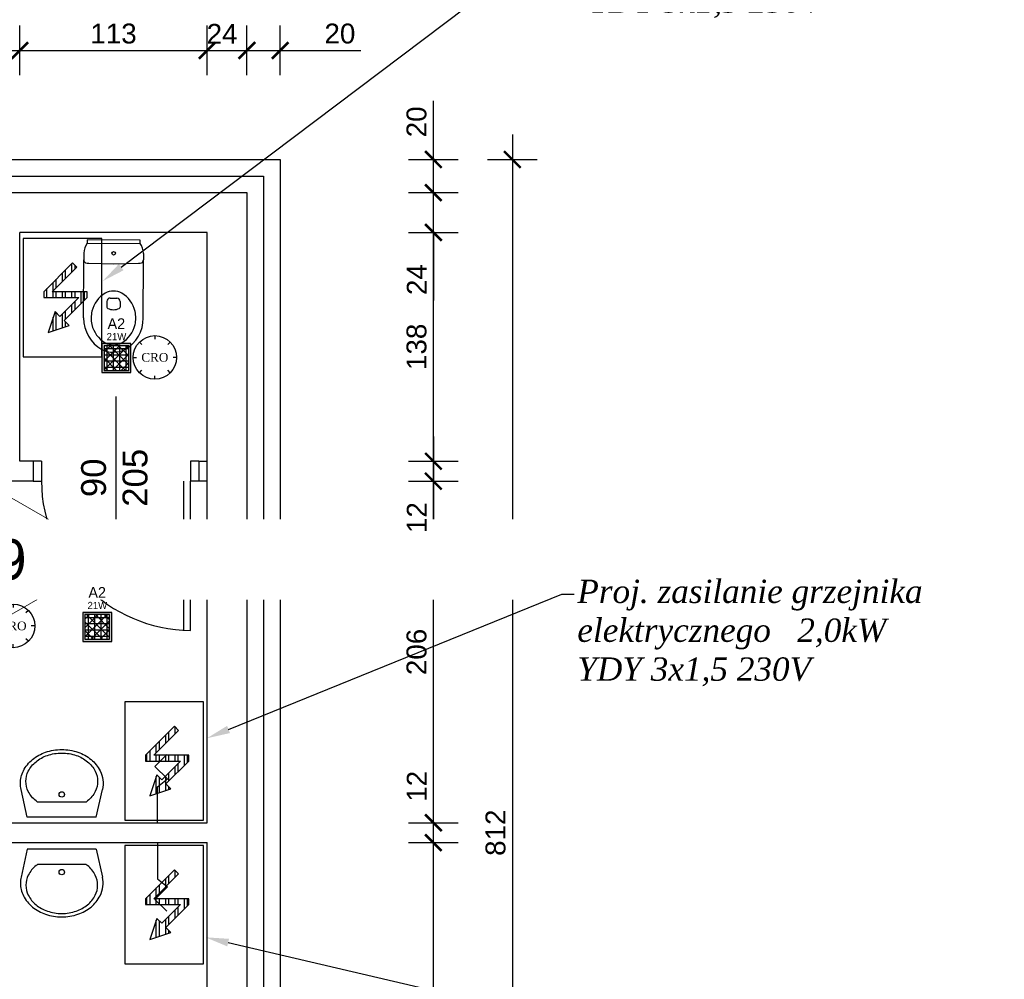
# Model space of a CAD drawing. Header units: millimetres. Extents: x 76855 to 99678, y -15103 to -11972.
# Tile 14 of 28: x 78967 to 79561, y -13571 to -12992. Entities that reach past the tile are written whole.
import ezdxf
from ezdxf.enums import TextEntityAlignment as Align

# ---------------------------------------------------------------- set-up
doc = ezdxf.new("R2010")
doc.units = ezdxf.units.MM
doc.header["$LTSCALE"] = 100
doc.header["$MEASUREMENT"] = 0
doc.linetypes.add('DASHED', pattern=[0.75, 0.5, -0.25])
for name, color, linetype in [('! wyposażenie', 4, 'Continuous'), ('#KIE_Czujka ruchu i obecności', 36, 'Continuous'), ('#KIE_PZ urządzenia', 172, 'Continuous'), ('LL_PODSTAWOWE', 1, 'Continuous'), ('Okno', 4, 'Continuous'), ('otwór', 1, 'Continuous'), ('Warstwa1', 1, 'Continuous'), ('WENTYLACJAPRZER', 1, 'DASHED'), ('WYMIARY', 1, 'Continuous'), ('wyposażenie', 4, 'Continuous')]:
    doc.layers.add(name, color=color, linetype=linetype)
doc.layers.add('!OPSY', color=142, linetype='Continuous', lineweight=18)
doc.layers.add('#KIE_Opisy techniczne', color=7, linetype='Continuous', true_color=0x3f6732)
doc.styles.add('ARIAL', font='times.ttf', dxfattribs={"width": 0.8, "oblique": 15, "height": 0.2})
doc.styles.add('styl1', font='ARIAL.TTF', dxfattribs={"height": 12})
doc.styles.add('styl2', font='TIMES.TTF', dxfattribs={"height": 150})
doc.styles.add('styl4', font='TIMES.TTF', dxfattribs={"height": 100})
doc.linetypes.add('BATTING', pattern='A,0.0001,-0.1,[134,ltypeshp.shx,S=0.1,R=0,X=-0.1,Y=0],-0.2,[134,ltypeshp.shx,S=0.1,R=180,X=0.1,Y=0],-0.1', length=0.4001)
doc.dimstyles.new('2222', dxfattribs={"dimtxt": 12, "dimasz": 10, "dimexe": 15, "dimexo": 15, "dimgap": 4, "dimtad": 1, "dimtxsty": 'styl1', "dimblk": 'ARCHTICK', "dimcen": 2.5, "dimdle": 15, "dimclrd": 1, "dimclre": 1, "dimclrt": 4, "dimadec": 0, "dimazin": 0, "dimtfac": 1, "dimtmove": 0, "dimatfit": 3, "dimldrblk": 'ARCHTICK', "dimfxl": 15, "dimfxlon": 1, "dimlwd": 25, "dimlwe": 25, "dimarcsym": 0})
pattern_1 = [(90, (0, 0), (-4.7625, 9e-16), []), (90, (1.5875, 1.5875), (-4.7625, 9e-16), [])]

# ---------------------------------------------------------------- blocks, each defined once
blk = doc.blocks.new('_ArchTick')
at = {"layer": 'Warstwa1', "color": 0, "const_width": 0.15}
blk.add_lwpolyline([(-0.5, -0.5), (0.5, 0.5)], dxfattribs=at)
blk = doc.blocks.new('*D205')
at = {"layer": 'Defpoints', "color": 0, "linetype": 'ByBlock'}
for p in [(78954.75, -13010.97), (78859.75, -13120.72), (78954.75, -13120.72)]:
    blk.add_point(p, dxfattribs=at)
at = {"layer": 'WYMIARY', "color": 1, "linetype": 'ByBlock', "lineweight": 25}
for p, q in [((78859.75, -13025.97), (78859.75, -12995.97)), ((78954.75, -13025.97), (78954.75, -12995.97)), ((78844.75, -13010.97), (78969.75, -13010.97))]:
    blk.add_line(p, q, dxfattribs=at)
at = {"layer": 'WYMIARY', "color": 1, "linetype": 'ByBlock', "lineweight": 25, "xscale": 10, "yscale": 10, "zscale": 10, "rotation": 180}
blk.add_blockref('_ArchTick', (78859.75, -13010.97), dxfattribs=at)
at = {"layer": 'WYMIARY', "color": 1, "linetype": 'ByBlock', "lineweight": 25, "xscale": 10, "yscale": 10, "zscale": 10}
blk.add_blockref('_ArchTick', (78954.75, -13010.97), dxfattribs=at)
at = {"layer": 'WYMIARY', "color": 4, "linetype": 'ByBlock', "insert": (78907.25, -13000.85), "char_height": 12, "attachment_point": 5, "style": 'styl1'}
blk.add_mtext('95', dxfattribs=at)
blk = doc.blocks.new('*D206')
at = {"layer": 'Defpoints', "color": 0, "linetype": 'ByBlock'}
for p in [(78966.75, -13010.97), (78954.75, -13120.72), (78966.75, -13120.72)]:
    blk.add_point(p, dxfattribs=at)
at = {"layer": 'WYMIARY', "color": 1, "linetype": 'ByBlock', "lineweight": 25}
for p, q in [((78954.75, -13025.97), (78954.75, -12995.97)), ((78966.75, -13025.97), (78966.75, -12995.97)), ((78939.75, -13010.97), (78981.75, -13010.97))]:
    blk.add_line(p, q, dxfattribs=at)
at = {"layer": 'WYMIARY', "color": 1, "linetype": 'ByBlock', "lineweight": 25, "xscale": 10, "yscale": 10, "zscale": 10, "rotation": 180}
blk.add_blockref('_ArchTick', (78954.75, -13010.97), dxfattribs=at)
at = {"layer": 'WYMIARY', "color": 1, "linetype": 'ByBlock', "lineweight": 25, "xscale": 10, "yscale": 10, "zscale": 10}
blk.add_blockref('_ArchTick', (78966.75, -13010.97), dxfattribs=at)
at = {"layer": 'WYMIARY', "color": 4, "linetype": 'ByBlock', "insert": (78951.75, -13000.95), "char_height": 12, "attachment_point": 5, "style": 'styl1'}
blk.add_mtext('12', dxfattribs=at)
blk = doc.blocks.new('*D207')
at = {"layer": 'Defpoints', "color": 0, "linetype": 'ByBlock'}
for p in [(79079.75, -13010.97), (78966.75, -13120.72), (79079.75, -13120.72)]:
    blk.add_point(p, dxfattribs=at)
at = {"layer": 'WYMIARY', "color": 1, "linetype": 'ByBlock', "lineweight": 25}
for p, q in [((78966.75, -13025.97), (78966.75, -12995.97)), ((79079.75, -13025.97), (79079.75, -12995.97)), ((78951.75, -13010.97), (79094.75, -13010.97))]:
    blk.add_line(p, q, dxfattribs=at)
at = {"layer": 'WYMIARY', "color": 1, "linetype": 'ByBlock', "lineweight": 25, "xscale": 10, "yscale": 10, "zscale": 10, "rotation": 180}
blk.add_blockref('_ArchTick', (78966.75, -13010.97), dxfattribs=at)
at = {"layer": 'WYMIARY', "color": 1, "linetype": 'ByBlock', "lineweight": 25, "xscale": 10, "yscale": 10, "zscale": 10}
blk.add_blockref('_ArchTick', (79079.75, -13010.97), dxfattribs=at)
at = {"layer": 'WYMIARY', "color": 4, "linetype": 'ByBlock', "insert": (79023.25, -13000.84), "char_height": 12, "attachment_point": 5, "style": 'styl1'}
blk.add_mtext('113', dxfattribs=at)
blk = doc.blocks.new('*D208')
at = {"layer": 'Defpoints', "color": 0, "linetype": 'ByBlock'}
for p in [(79103.75, -13010.97), (79079.75, -13120.72), (79103.75, -13120.72)]:
    blk.add_point(p, dxfattribs=at)
at = {"layer": 'WYMIARY', "color": 1, "linetype": 'ByBlock', "lineweight": 25}
for p, q in [((79079.75, -13025.97), (79079.75, -12995.97)), ((79103.75, -13025.97), (79103.75, -12995.97)), ((79064.75, -13010.97), (79118.75, -13010.97))]:
    blk.add_line(p, q, dxfattribs=at)
at = {"layer": 'WYMIARY', "color": 1, "linetype": 'ByBlock', "lineweight": 25, "xscale": 10, "yscale": 10, "zscale": 10, "rotation": 180}
blk.add_blockref('_ArchTick', (79079.75, -13010.97), dxfattribs=at)
at = {"layer": 'WYMIARY', "color": 1, "linetype": 'ByBlock', "lineweight": 25, "xscale": 10, "yscale": 10, "zscale": 10}
blk.add_blockref('_ArchTick', (79103.75, -13010.97), dxfattribs=at)
at = {"layer": 'WYMIARY', "color": 4, "linetype": 'ByBlock', "insert": (79088.75, -13000.95), "char_height": 12, "attachment_point": 5, "style": 'styl1'}
blk.add_mtext('24', dxfattribs=at)
blk = doc.blocks.new('*D209')
at = {"layer": 'Defpoints', "color": 0, "linetype": 'ByBlock'}
for p in [(79123.75, -13010.97), (79103.75, -13120.72), (79123.75, -13120.72)]:
    blk.add_point(p, dxfattribs=at)
at = {"layer": 'WYMIARY', "color": 1, "linetype": 'ByBlock', "lineweight": 25}
for p, q in [((79103.75, -13025.97), (79103.75, -12995.97)), ((79123.75, -13025.97), (79123.75, -12995.97)), ((79088.75, -13010.97), (79138.75, -13010.97)), ((79123.75, -13010.97), (79172.49, -13010.97))]:
    blk.add_line(p, q, dxfattribs=at)
at = {"layer": 'WYMIARY', "color": 1, "linetype": 'ByBlock', "lineweight": 25, "xscale": 10, "yscale": 10, "zscale": 10, "rotation": 180}
blk.add_blockref('_ArchTick', (79103.75, -13010.97), dxfattribs=at)
at = {"layer": 'WYMIARY', "color": 1, "linetype": 'ByBlock', "lineweight": 25, "xscale": 10, "yscale": 10, "zscale": 10}
blk.add_blockref('_ArchTick', (79123.75, -13010.97), dxfattribs=at)
at = {"layer": 'WYMIARY', "color": 4, "linetype": 'ByBlock', "insert": (79159.81, -13000.85), "char_height": 12, "attachment_point": 5, "style": 'styl1'}
blk.add_mtext('20', dxfattribs=at)
blk = doc.blocks.new('*D216')
at = {"layer": 'Defpoints', "color": 0, "linetype": 'ByBlock'}
for p in [(79123.75, -12967.88), (78767.75, -13096.72), (79123.75, -13096.72)]:
    blk.add_point(p, dxfattribs=at)
at = {"layer": 'WYMIARY', "color": 1, "linetype": 'ByBlock', "lineweight": 25}
for p, q in [((78767.75, -12982.88), (78767.75, -12952.88)), ((79123.75, -12982.88), (79123.75, -12952.88)), ((78752.75, -12967.88), (79138.75, -12967.88))]:
    blk.add_line(p, q, dxfattribs=at)
at = {"layer": 'WYMIARY', "color": 1, "linetype": 'ByBlock', "lineweight": 25, "xscale": 10, "yscale": 10, "zscale": 10, "rotation": 180}
blk.add_blockref('_ArchTick', (78767.75, -12967.88), dxfattribs=at)
at = {"layer": 'WYMIARY', "color": 1, "linetype": 'ByBlock', "lineweight": 25, "xscale": 10, "yscale": 10, "zscale": 10}
blk.add_blockref('_ArchTick', (79123.75, -12967.88), dxfattribs=at)
at = {"layer": 'WYMIARY', "color": 4, "linetype": 'ByBlock', "insert": (78945.75, -12957.75), "char_height": 12, "attachment_point": 5, "style": 'styl1'}
blk.add_mtext('356', dxfattribs=at)
blk = doc.blocks.new('*D262')
at = {"layer": 'Defpoints', "color": 0, "linetype": 'ByBlock'}
for p in [(79079.75, -13488.72), (79216.2, -13488.72), (79079.75, -13694.72)]:
    blk.add_point(p, dxfattribs=at)
at = {"layer": 'WYMIARY', "color": 1, "linetype": 'ByBlock', "lineweight": 25}
for p, q in [((79216.2, -13709.72), (79216.2, -13473.72)), ((79201.2, -13488.72), (79231.2, -13488.72)), ((79201.2, -13694.72), (79231.2, -13694.72))]:
    blk.add_line(p, q, dxfattribs=at)
at = {"layer": 'WYMIARY', "color": 1, "linetype": 'ByBlock', "lineweight": 25, "xscale": 10, "yscale": 10, "zscale": 10}
for p, rotation in [((79216.2, -13488.72), 90), ((79216.2, -13694.72), 270)]:
    blk.add_blockref('_ArchTick', p, dxfattribs=dict(at, rotation=rotation))
at = {"layer": 'WYMIARY', "color": 4, "linetype": 'ByBlock', "insert": (79206.07, -13591.72), "char_height": 12, "attachment_point": 5, "rotation": 90, "style": 'styl1'}
blk.add_mtext('206', dxfattribs=at)
blk = doc.blocks.new('*D263')
at = {"layer": 'Defpoints', "color": 0, "linetype": 'ByBlock'}
for p in [(79079.75, -13476.72), (79216.2, -13476.72), (79079.75, -13488.72)]:
    blk.add_point(p, dxfattribs=at)
at = {"layer": 'WYMIARY', "color": 1, "linetype": 'ByBlock', "lineweight": 25}
for p, q in [((79216.2, -13476.72), (79216.2, -13442.78)), ((79201.2, -13476.72), (79231.2, -13476.72)), ((79216.2, -13503.72), (79216.2, -13476.72)), ((79201.2, -13488.72), (79231.2, -13488.72))]:
    blk.add_line(p, q, dxfattribs=at)
at = {"layer": 'WYMIARY', "color": 1, "linetype": 'ByBlock', "lineweight": 25, "xscale": 10, "yscale": 10, "zscale": 10}
for p, rotation in [((79216.2, -13476.72), 90), ((79216.2, -13488.72), 270)]:
    blk.add_blockref('_ArchTick', p, dxfattribs=dict(at, rotation=rotation))
at = {"layer": 'WYMIARY', "color": 4, "linetype": 'ByBlock', "insert": (79206.18, -13454.75), "char_height": 12, "attachment_point": 5, "rotation": 90, "style": 'styl1'}
blk.add_mtext('12', dxfattribs=at)
blk = doc.blocks.new('*D264')
at = {"layer": 'Defpoints', "color": 0, "linetype": 'ByBlock'}
for p in [(79079.75, -13096.72), (79216.2, -13096.72), (79079.75, -13120.72)]:
    blk.add_point(p, dxfattribs=at)
at = {"layer": 'WYMIARY', "color": 1, "linetype": 'ByBlock', "lineweight": 25}
for p, q in [((79216.2, -13135.72), (79216.2, -13081.72)), ((79201.2, -13096.72), (79231.2, -13096.72)), ((79201.2, -13120.72), (79231.2, -13120.72)), ((79216.2, -13120.72), (79216.2, -13161.84))]:
    blk.add_line(p, q, dxfattribs=at)
at = {"layer": 'WYMIARY', "color": 1, "linetype": 'ByBlock', "lineweight": 25, "xscale": 10, "yscale": 10, "zscale": 10}
for p, rotation in [((79216.2, -13096.72), 90), ((79216.2, -13120.72), 270)]:
    blk.add_blockref('_ArchTick', p, dxfattribs=dict(at, rotation=rotation))
at = {"layer": 'WYMIARY', "color": 4, "linetype": 'ByBlock', "insert": (79206.18, -13149.17), "char_height": 12, "attachment_point": 5, "rotation": 90, "style": 'styl1'}
blk.add_mtext('24', dxfattribs=at)
blk = doc.blocks.new('*D265')
at = {"layer": 'Defpoints', "color": 0, "linetype": 'ByBlock'}
for p in [(79103.75, -13076.72), (79216.2, -13076.72), (79103.75, -13096.72)]:
    blk.add_point(p, dxfattribs=at)
at = {"layer": 'WYMIARY', "color": 1, "linetype": 'ByBlock', "lineweight": 25}
for p, q in [((79216.2, -13076.72), (79216.2, -13041.36)), ((79201.2, -13076.72), (79231.2, -13076.72)), ((79216.2, -13111.72), (79216.2, -13076.72)), ((79201.2, -13096.72), (79231.2, -13096.72))]:
    blk.add_line(p, q, dxfattribs=at)
at = {"layer": 'WYMIARY', "color": 1, "linetype": 'ByBlock', "lineweight": 25, "xscale": 10, "yscale": 10, "zscale": 10}
for p, rotation in [((79216.2, -13076.72), 90), ((79216.2, -13096.72), 270)]:
    blk.add_blockref('_ArchTick', p, dxfattribs=dict(at, rotation=rotation))
at = {"layer": 'WYMIARY', "color": 4, "linetype": 'ByBlock', "insert": (79206.07, -13054.04), "char_height": 12, "attachment_point": 5, "rotation": 90, "style": 'styl1'}
blk.add_mtext('20', dxfattribs=at)
blk = doc.blocks.new('*D267')
at = {"layer": 'Defpoints', "color": 0, "linetype": 'ByBlock'}
for p in [(79123.75, -13076.72), (79123.75, -13888.72), (79263.84, -13888.72)]:
    blk.add_point(p, dxfattribs=at)
at = {"layer": 'WYMIARY', "color": 1, "linetype": 'ByBlock', "lineweight": 25}
for p, q in [((79263.84, -13061.72), (79263.84, -13903.72)), ((79248.84, -13076.72), (79278.84, -13076.72)), ((79248.84, -13888.72), (79278.84, -13888.72))]:
    blk.add_line(p, q, dxfattribs=at)
at = {"layer": 'WYMIARY', "color": 1, "linetype": 'ByBlock', "lineweight": 25, "xscale": 10, "yscale": 10, "zscale": 10}
for p, rotation in [((79263.84, -13076.72), 90), ((79263.84, -13888.72), 270)]:
    blk.add_blockref('_ArchTick', p, dxfattribs=dict(at, rotation=rotation))
at = {"layer": 'WYMIARY', "color": 4, "linetype": 'ByBlock', "insert": (79253.71, -13482.72), "char_height": 12, "attachment_point": 5, "rotation": 90, "style": 'styl1'}
blk.add_mtext('812', dxfattribs=at)
blk = doc.blocks.new('*D270')
at = {"layer": 'Defpoints', "color": 0, "linetype": 'ByBlock'}
for p in [(79079.75, -13270.72), (79216.2, -13270.72), (79079.75, -13476.72)]:
    blk.add_point(p, dxfattribs=at)
at = {"layer": 'WYMIARY', "color": 1, "linetype": 'ByBlock', "lineweight": 25}
for p, q in [((79216.2, -13491.72), (79216.2, -13255.72)), ((79201.2, -13270.72), (79231.2, -13270.72)), ((79201.2, -13476.72), (79231.2, -13476.72))]:
    blk.add_line(p, q, dxfattribs=at)
at = {"layer": 'WYMIARY', "color": 1, "linetype": 'ByBlock', "lineweight": 25, "xscale": 10, "yscale": 10, "zscale": 10}
for p, rotation in [((79216.2, -13270.72), 90), ((79216.2, -13476.72), 270)]:
    blk.add_blockref('_ArchTick', p, dxfattribs=dict(at, rotation=rotation))
at = {"layer": 'WYMIARY', "color": 4, "linetype": 'ByBlock', "insert": (79206.07, -13373.72), "char_height": 12, "attachment_point": 5, "rotation": 90, "style": 'styl1'}
blk.add_mtext('206', dxfattribs=at)
blk = doc.blocks.new('*D271')
at = {"layer": 'Defpoints', "color": 0, "linetype": 'ByBlock'}
for p in [(79079.75, -13258.72), (79079.75, -13270.72), (79216.2, -13270.72)]:
    blk.add_point(p, dxfattribs=at)
at = {"layer": 'WYMIARY', "color": 1, "linetype": 'ByBlock', "lineweight": 25}
for p, q in [((79216.2, -13243.72), (79216.2, -13270.72)), ((79201.2, -13258.72), (79231.2, -13258.72)), ((79201.2, -13270.72), (79231.2, -13270.72)), ((79216.2, -13270.72), (79216.2, -13304.66))]:
    blk.add_line(p, q, dxfattribs=at)
at = {"layer": 'WYMIARY', "color": 1, "linetype": 'ByBlock', "lineweight": 25, "xscale": 10, "yscale": 10, "zscale": 10}
for p, rotation in [((79216.2, -13258.72), 90), ((79216.2, -13270.72), 270)]:
    blk.add_blockref('_ArchTick', p, dxfattribs=dict(at, rotation=rotation))
at = {"layer": 'WYMIARY', "color": 4, "linetype": 'ByBlock', "insert": (79206.18, -13292.69), "char_height": 12, "attachment_point": 5, "rotation": 90, "style": 'styl1'}
blk.add_mtext('12', dxfattribs=at)
blk = doc.blocks.new('*D272')
at = {"layer": 'Defpoints', "color": 0, "linetype": 'ByBlock'}
for p in [(79079.75, -13120.72), (79216.2, -13120.72), (79079.75, -13258.72)]:
    blk.add_point(p, dxfattribs=at)
at = {"layer": 'WYMIARY', "color": 1, "linetype": 'ByBlock', "lineweight": 25}
for p, q in [((79216.2, -13273.72), (79216.2, -13105.72)), ((79201.2, -13120.72), (79231.2, -13120.72)), ((79201.2, -13258.72), (79231.2, -13258.72))]:
    blk.add_line(p, q, dxfattribs=at)
at = {"layer": 'WYMIARY', "color": 1, "linetype": 'ByBlock', "lineweight": 25, "xscale": 10, "yscale": 10, "zscale": 10}
for p, rotation in [((79216.2, -13120.72), 90), ((79216.2, -13258.72), 270)]:
    blk.add_blockref('_ArchTick', p, dxfattribs=dict(at, rotation=rotation))
at = {"layer": 'WYMIARY', "color": 4, "linetype": 'ByBlock', "insert": (79206.07, -13189.72), "char_height": 12, "attachment_point": 5, "rotation": 90, "style": 'styl1'}
blk.add_mtext('138', dxfattribs=at)
blk = doc.blocks.new('*U296')
at = {"layer": '#KIE_PZ urządzenia'}
h = blk.add_hatch(dxfattribs=at)
h.set_pattern_fill('ANSI32', color=256, scale=0.5, angle=45)
h.set_pattern_definition(pattern_1)
h.paths.add_polyline_path([(114.65, -3473.31), (132.4, -3473.31), (122.89, -3482.82), (120.39, -3480.32), (116.85, -3490.99), (127.52, -3487.44), (125.02, -3484.94), (136.65, -3473.31), (136.65, -3470.31), (118.89, -3470.31), (131.45, -3457.76), (129.32, -3455.64), (114.65, -3470.31)])
for points in [[(144.15, -3443.31), (104.15, -3443.31), (104.15, -3503.31), (144.15, -3503.31)], [(114.65, -3473.31), (132.4, -3473.31), (122.89, -3482.82), (120.39, -3480.32), (116.85, -3490.99), (127.52, -3487.44), (125.02, -3484.94), (136.65, -3473.31), (136.65, -3470.31), (118.89, -3470.31), (131.45, -3457.76), (129.32, -3455.64), (114.65, -3470.31)]]:
    blk.add_lwpolyline(points, close=True, dxfattribs=at)
blk = doc.blocks.new('*U302')
at = {"layer": '#KIE_PZ urządzenia'}
h = blk.add_hatch(dxfattribs=at)
h.set_pattern_fill('ANSI32', color=256, scale=0.5, angle=45)
h.set_pattern_definition(pattern_1)
h.paths.add_polyline_path([(114.65, -3473.31), (132.4, -3473.31), (122.89, -3482.82), (120.39, -3480.32), (116.85, -3490.99), (127.52, -3487.44), (125.02, -3484.94), (136.65, -3473.31), (136.65, -3470.31), (118.89, -3470.31), (131.45, -3457.76), (129.32, -3455.64), (114.65, -3470.31)])
for points in [[(144.15, -3443.31), (104.15, -3443.31), (104.15, -3503.31), (144.15, -3503.31)], [(114.65, -3473.31), (132.4, -3473.31), (122.89, -3482.82), (120.39, -3480.32), (116.85, -3490.99), (127.52, -3487.44), (125.02, -3484.94), (136.65, -3473.31), (136.65, -3470.31), (118.89, -3470.31), (131.45, -3457.76), (129.32, -3455.64), (114.65, -3470.31)]]:
    blk.add_lwpolyline(points, close=True, dxfattribs=at)
blk = doc.blocks.new('SQ160_2')
h = blk.add_hatch(color=256)
h.dxf.hatch_style = 1
h.paths.add_polyline_path([(-8.1, -8.1), (-8.1, 8.1), (8.1, 8.1), (8.1, -8.1)])
h.paths.add_polyline_path([(-6.9, -6.9), (-6.9, 6.9), (6.9, 6.9), (6.9, -6.9)], flags=16)
h = blk.add_hatch()
h.set_pattern_fill('NET', color=256, scale=28)
h.paths.add_polyline_path([(-6.9, -6.9), (-6.9, 6.9), (6.9, 6.9), (6.9, -6.9)])
h = blk.add_hatch()
h.set_pattern_fill('NET', color=256, scale=28, angle=45)
h.paths.add_polyline_path([(-6.9, -6.9), (-6.9, 6.9), (6.9, 6.9), (6.9, -6.9)])
for points in [[(-8.1, -8.1), (8.1, -8.1), (8.1, 8.1), (-8.1, 8.1)], [(-6.9, -6.9), (6.9, -6.9), (6.9, 6.9), (-6.9, 6.9)]]:
    blk.add_lwpolyline(points, close=True)
for tag, height, p in [('SYMBOL', 6, (-0.03, 14.47)), ('MOC', 4, (0.04, 8.79))]:
    blk.add_attdef(tag, text='', height=height).set_placement(p, align=Align.BOTTOM_CENTER)
blk = doc.blocks.new('Czyjka ruchu korytarz')
at = {"layer": '#KIE_Czujka ruchu i obecności'}
for points in [[(1472.15, -1105.31), (1472.15, -1107.31)], [(1463.31, -1108.97), (1464.72, -1110.38)], [(1480.99, -1108.97), (1479.57, -1110.38)], [(1459.65, -1117.81), (1461.65, -1117.81)], [(1484.65, -1117.81), (1482.65, -1117.81)], [(1463.31, -1126.65), (1464.72, -1125.23)], [(1480.99, -1126.65), (1479.57, -1125.23)], [(1472.15, -1130.31), (1472.15, -1128.31)]]:
    blk.add_lwpolyline(points, dxfattribs=at)
blk.add_circle((1472.15, -1117.81), 12.5, dxfattribs=at)
at = {"layer": '#KIE_Czujka ruchu i obecności', "style": 'ARIAL', "flags": 12}
for tag, height, p in [('A1', 15, (1501.42, -1117.81)), ('CR', 5, (1472.15, -1117.81))]:
    blk.add_attdef(tag, text='', height=height, dxfattribs=at).set_placement(p, align=Align.MIDDLE)

msp = doc.modelspace()

# ---------------------------------------------------------------- linework, layer by layer
at = {"layer": '! wyposażenie'}
for p, q in [((79049.848, -13476.718), (79049.848, -13455.122)), ((79049.848, -13488.941), (79049.848, -13510.537))]:
    msp.add_line(p, q, dxfattribs=at)
for points in [[(79049.848, -13455.122), (79055.81, -13450.285), (79048.229, -13442.709), (79055.337, -13435.606)], [(79049.848, -13510.537), (79055.81, -13515.374), (79048.229, -13522.95), (79055.337, -13530.053)]]:
    msp.add_lwpolyline(points, dxfattribs=at)
at = {"layer": '!OPSY'}
msp.add_lwpolyline([(78961.952, -13350.948), (78992.211, -13333.478), (78992.211, -13298.538), (78961.952, -13281.069), (78931.694, -13298.538), (78931.694, -13333.478)], close=True, dxfattribs=at)
at = {"layer": '#KIE_Opisy techniczne', "lineweight": -2}
msp.add_lwpolyline([(79092.403, -13548.996), (79297.997, -13596.98), (79297.997, -13596.98)], dxfattribs=at)
at = {"layer": '#KIE_Opisy techniczne'}
for points in [[(79029.294, -13143.528), (79016.656, -13150.127), (79026.47, -13139.786)], [(79093.51, -13422.636), (79079.6, -13425.758), (79091.746, -13418.293)], [(79091.87, -13551.278), (79078.709, -13545.799), (79092.936, -13546.713)]]:
    msp.add_solid(points, dxfattribs=at)
at = {"layer": 'otwór', "color": 1}
for p, q in [((79024.753, -13309.718), (79024.753, -13219.718)), ((79065.753, -13360.588), (79065.753, -13270.718)), ((79069.753, -13360.718), (79069.753, -13270.718))]:
    msp.add_line(p, q, dxfattribs=at)
msp.add_arc((79070.694, -13269.777), 90.946, 180.592951, 269.407049, dxfattribs=at)
at = {"layer": 'Warstwa1', "color": 2}
for p, q in [((78767.753, -13096.718), (79103.753, -13096.718)), ((79103.753, -13096.718), (79103.753, -13868.718)), ((78966.753, -13258.718), (78966.753, -13120.718)), ((78966.753, -13258.718), (78966.753, -13120.718)), ((79079.753, -13120.718), (78966.753, -13120.718)), ((79079.753, -13476.718), (79079.753, -13120.718)), ((78974.753, -13258.718), (78966.753, -13258.718)), ((78974.753, -13258.718), (78974.753, -13270.718)), ((79074.753, -13258.718), (79079.753, -13258.718)), ((79074.753, -13258.718), (79074.753, -13270.718)), ((78974.753, -13270.718), (78954.753, -13270.718)), ((79079.753, -13270.718), (79074.753, -13270.718)), ((78859.753, -13476.718), (79079.753, -13476.718)), ((78859.753, -13488.718), (79079.753, -13488.718)), ((79079.753, -13694.718), (79079.753, -13488.718))]:
    msp.add_line(p, q, dxfattribs=at)
at = {"layer": 'WENTYLACJAPRZER', "linetype": 'ByBlock'}
for p, q in [((78979.753, -13258.718), (78974.753, -13258.718)), ((78979.753, -13258.718), (78979.753, -13270.718)), ((79074.753, -13258.718), (79069.753, -13258.718)), ((79069.753, -13258.718), (79069.753, -13270.718)), ((78974.753, -13270.718), (78979.753, -13270.718)), ((79074.753, -13270.718), (79069.753, -13270.718))]:
    msp.add_line(p, q, dxfattribs=at)
at = {"layer": 'wyposażenie'}
for p, q in [((79007.334, -13125.262), (79007.329, -13127.262)), ((79039.334, -13125.336), (79007.334, -13125.262)), ((79039.329, -13127.336), (79039.334, -13125.336)), ((79007.329, -13127.262), (79039.329, -13127.336)), ((79005.225, -13172.257), (79005.306, -13137.251)), ((79005.315, -13133.257), (79005.306, -13137.251)), ((79041.225, -13172.341), (79041.306, -13137.332)), ((79041.315, -13133.341), (79041.306, -13137.332)), ((79008.302, -13139.264), (79023.301, -13139.61)), ((79023.301, -13139.61), (79038.301, -13139.334)), ((79018.241, -13157.323), (79018.226, -13157.291)), ((79021.253, -13160.294), (79025.253, -13160.304)), ((79019.248, -13162.29), (79019.24, -13165.739)), ((79027.248, -13162.308), (79027.24, -13165.758)), ((78971.24, -13473.367), (78967.487, -13456.656)), ((79012.84, -13473.367), (79016.593, -13456.656)), ((79006.756, -13464.215), (78977.324, -13464.215)), ((79012.84, -13473.367), (78971.24, -13473.367)), ((78971.24, -13492.748), (78967.487, -13509.459)), ((79012.84, -13492.748), (78971.24, -13492.748)), ((79012.84, -13492.748), (79016.593, -13509.459)), ((79006.756, -13501.9), (78977.324, -13501.9))]:
    msp.add_line(p, q, dxfattribs=at)
msp.add_lwpolyline([(78761.753, -13076.718), (79123.753, -13076.718), (79123.753, -13888.718), (78761.753, -13888.718)], dxfattribs=at)
at = {"layer": 'wyposażenie', "linetype": 'BATTING', "ltscale": 0.2}
msp.add_lwpolyline([(78761.753, -13086.718), (79113.753, -13086.718), (79113.753, -13878.718), (78761.753, -13878.718)], dxfattribs=at)
at = {"layer": 'wyposażenie'}
for points in [[(78967.487, -13456.656, -0.0552809), (78967.08, -13452.983, -0.1178894), (78968.893, -13445.4, -0.1045241), (78974.391, -13438.569, -0.0898986), (78982.274, -13434.206, -0.081729), (78992.04, -13432.599, -0.081729), (79001.806, -13434.206, -0.0898986), (79009.689, -13438.569, -0.1045241), (79015.187, -13445.4, -0.1743063), (79016.593, -13456.656, -0.1178894)], [(78977.324, -13464.215, -0.0119607), (78976.496, -13463.571, -0.1045241), (78971.861, -13457.813, -0.1178894), (78970.408, -13451.735, -0.1178894), (78971.861, -13445.657, -0.1045241), (78976.496, -13439.899, -0.0898986), (78983.34, -13436.111, -0.081729), (78992.04, -13434.679, -0.081729), (79000.74, -13436.111, -0.0898986), (79007.584, -13439.899, -0.1045241), (79012.219, -13445.657, -0.1178894), (79013.672, -13451.735, -0.1178894)], [(79013.672, -13451.735, -0.1178894), (79012.219, -13457.813, -0.1045241), (79007.584, -13463.571, -0.0119607), (79006.756, -13464.215, -0.081729)], [(78977.324, -13501.9, 0.0119607), (78976.496, -13502.544, 0.1045241), (78971.861, -13508.302, 0.1178894), (78970.408, -13514.38, 0.1178894), (78971.861, -13520.458, 0.1045241), (78976.496, -13526.216, 0.0898986), (78983.34, -13530.005, 0.081729), (78992.04, -13531.436, 0.081729), (79000.74, -13530.005, 0.0898986), (79007.584, -13526.216, 0.1045241), (79012.219, -13520.458, 0.1178894), (79013.672, -13514.38, 0.1178894)], [(79013.672, -13514.38, 0.1178894), (79012.219, -13508.302, 0.1045241), (79007.584, -13502.544, 0.0119607), (79006.756, -13501.9, 0.081729)], [(78967.487, -13509.459, 0.0552809), (78967.08, -13513.132, 0.1178894), (78968.893, -13520.715, 0.1045241), (78974.391, -13527.546, 0.0898986), (78982.274, -13531.909, 0.081729), (78992.04, -13533.516, 0.081729), (79001.806, -13531.909, 0.0898986), (79009.689, -13527.546, 0.1045241), (79015.187, -13520.715, 0.1743063), (79016.593, -13509.459, 0.1178894)]]:
    msp.add_lwpolyline(points, format="xyb", dxfattribs=at)
for centre, radius in [((79023.315, -13133.291), 1.04), ((78992.04, -13459.639), 1.664), ((78992.04, -13506.476), 1.664)]:
    msp.add_circle(centre, radius, dxfattribs=at)
for centre, radius, start, end in [((79015.315, -13133.281), 10, 142.240614, 179.867225), ((79031.315, -13133.318), 10, 359.86722, 36.972543), ((79007.105, -13137.294), 1.8, 178.633009, 247.096217), ((79039.506, -13137.369), 1.801, 292.664916, 1.168083), ((79008.315, -13133.264), 6, 251.432267, 269.86722), ((79038.315, -13133.334), 6, 269.86722, 288.302174), ((79027.225, -13172.308), 17.472, 120.943032, 166.632463), ((79023.244, -13167.719), 11.573, 64.404502, 115.695835), ((79021.248, -13162.294), 2, 89.867222, 179.867225), ((79025.248, -13162.304), 2, 359.86722, 89.867222), ((79019.225, -13172.29), 17.509, 13.073639, 58.997834), ((79020.141, -13165.679), 0.903, 183.827136, 248.125253), ((79023.255, -13159.299), 8, 244.449327, 269.86722), ((79023.255, -13159.299), 7.998, 269.86722, 295.258148), ((79026.402, -13165.737), 0.839, 288.512353, 358.604), ((79027.225, -13172.308), 22, 179.867225, 240.100737), ((79027.968, -13172.394), 18.215, 166.910656, 192.282323), ((79019.225, -13172.29), 22, 299.879181, 359.86722), ((79018.473, -13172.204), 18.223, 346.916808, 12.276101), ((79027.225, -13172.308), 17.509, 193.073655, 238.997853), ((79019.225, -13172.29), 17.472, 300.943051, 346.632454), ((79023.206, -13176.879), 11.573, 244.404521, 295.695854), ((79023.128, -13176.842), 16.08, 244.708874, 295.720852)]:
    msp.add_arc(centre, radius, start, end, dxfattribs=at)

# ---------------------------------------------------------------- block references
at = {"layer": '#KIE_Czujka ruchu i obecności'}
ref = msp.add_blockref('Czyjka ruchu korytarz', (77502.427, -12022.377), dxfattribs=dict(at, xscale=1.05, yscale=1.05, zscale=1.05))
ref.add_attrib('CR', 'CRO', dxfattribs={"height": 5.25, "style": 'ARIAL', "flags": 12}).set_placement((79048.181, -13196.075), align=Align.MIDDLE)
at = {"layer": '#KIE_PZ urządzenia', "xscale": 1.187963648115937, "yscale": 1.187963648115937, "zscale": 1.187963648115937}
for name, p in [('*U302', (78844.975, -9033.875)), ('*U296', (78906.382, -9313.313)), ('*U296', (78906.382, -9399.91))]:
    msp.add_blockref(name, p, dxfattribs=at)
at = {"layer": 'LL_PODSTAWOWE', "xscale": 1.077712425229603, "yscale": 1.077712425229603, "zscale": 1.077712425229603}
for p in [(79024.995, -13196.487), (79013.436, -13358.596)]:
    msp.add_blockref('SQ160_2', p, dxfattribs=at).add_auto_attribs({'SYMBOL': 'A2', 'MOC': '21W'})

# ---------------------------------------------------------------- texts
at = {"layer": '#KIE_Opisy techniczne', "char_height": 14.0625, "attachment_point": 1, "bg_fill": 2}
for s, insert in [('\\pxql;{\\fCentury|b0|i1|c238|p18;Proj. zasilanie wentylatora \\Psufitowego WSU1, 15W\\PYDY 3x1,5 230V}', (79310.097, -12927.15)), ('\\pxql;{\\fCentury|b0|i1|c238|p18;Proj. zasilanie grzejnika\\Pelektrycznego   2,0kW\\PYDY 3x1,5 230V}', (79303.025, -13330.129))]:
    msp.add_mtext(s, dxfattribs=dict(at, insert=insert))
at = {"layer": 'Okno', "insert": (79003.701, -13286.176), "char_height": 15, "width": 68.4853, "attachment_point": 1, "rotation": 90, "style": 'styl2'}
msp.add_mtext('{\\fArial|b0|i0|c238|p34; 90\\P205}', dxfattribs=at)

# ---------------------------------------------------------------- dimensions: what is measured, and where the dimension line sits
at = {"layer": 'WYMIARY', "linetype": 'ByBlock'}
dim = msp.add_linear_dim(base=(79123.753, -12967.878), p1=(78767.753, -13096.718), p2=(79123.753, -13096.718), dimstyle='2222', dxfattribs=at)
dim.commit()
dim.dimension.update_dxf_attribs({"geometry": '*D216', "text_midpoint": (78945.753, -12957.747)})
for base, p1, p2, picture, middle in [((78954.753, -13010.973), (78859.753, -13120.718), (78954.753, -13120.718), '*D205', (78907.253, -13000.846)), ((79079.753, -13010.973), (78966.753, -13120.718), (79079.753, -13120.718), '*D207', (79023.253, -13000.842))]:
    dim = msp.add_linear_dim(base=base, p1=p1, p2=p2, dimstyle='2222', override={"dimtmove": 1}, dxfattribs=at)
    dim.commit()
    dim.dimension.update_dxf_attribs({"geometry": picture, "text_midpoint": middle})
for base, p1, p2, picture, middle in [((78966.753, -13010.973), (78954.753, -13120.718), (78966.753, -13120.718), '*D206', (78951.753, -13010.973)), ((79103.753, -13010.973), (79079.753, -13120.718), (79103.753, -13120.718), '*D208', (79088.753, -13010.973)), ((79123.753, -13010.973), (79103.753, -13120.718), (79123.753, -13120.718), '*D209', (79159.809, -13010.973))]:
    dim = msp.add_linear_dim(base=base, p1=p1, p2=p2, dimstyle='2222', override={"dimtmove": 1}, dxfattribs=at)
    dim.commit()
    dim.dimension.update_dxf_attribs({"geometry": picture, "text_midpoint": middle, "dimtype": 160})
for base, p1, p2, picture, middle in [((79216.2, -13076.718), (79103.753, -13096.718), (79103.753, -13076.718), '*D265', (79206.073, -13054.041)), ((79263.838, -13888.718), (79123.753, -13076.718), (79123.753, -13888.718), '*D267', (79253.711, -13482.718)), ((79216.2, -13120.718), (79079.753, -13258.718), (79079.753, -13120.718), '*D272', (79206.069, -13189.718)), ((79216.2, -13270.718), (79079.753, -13258.718), (79079.753, -13270.718), '*D271', (79206.175, -13292.687)), ((79216.2, -13270.718), (79079.753, -13476.718), (79079.753, -13270.718), '*D270', (79206.073, -13373.718)), ((79216.2, -13476.718), (79079.753, -13488.718), (79079.753, -13476.718), '*D263', (79206.175, -13454.749)), ((79216.2, -13488.718), (79079.753, -13694.718), (79079.753, -13488.718), '*D262', (79206.073, -13591.718))]:
    dim = msp.add_linear_dim(base=base, p1=p1, p2=p2, angle=90, dimstyle='2222', dxfattribs=at)
    dim.commit()
    dim.dimension.update_dxf_attribs({"geometry": picture, "text_midpoint": middle})
dim = msp.add_linear_dim(base=(79216.2, -13096.718), p1=(79079.753, -13120.718), p2=(79079.753, -13096.718), angle=90, dimstyle='2222', dxfattribs=at)
dim.commit()
dim.dimension.update_dxf_attribs({"geometry": '*D264', "text_midpoint": (79216.2, -13149.172), "dimtype": 160})

# ---------------------------------------------------------------- next in the draw order: linework, layer by layer
at = {"layer": '#KIE_Opisy techniczne', "lineweight": -2}
msp.add_line((79293.65, -13338.781), (79301.15, -13338.781), dxfattribs=at)
for points in [[(79027.882, -13141.657), (79300.722, -12935.802), (79300.722, -12935.802)], [(79092.628, -13420.464), (79293.65, -13338.781), (79293.65, -13338.781)]]:
    msp.add_lwpolyline(points, dxfattribs=at)

# ---------------------------------------------------------------- next in the draw order: texts
at = {"layer": '!OPSY', "insert": (78953.011, -13305.788), "char_height": 24.29706, "width": 315.77635, "attachment_point": 1, "style": 'styl4', "bg_fill": 2}
msp.add_mtext('{\\fTahoma|b0|i0|c238|p34;9}', dxfattribs=at)

# ---------------------------------------------------------------- next in the draw order: block references
at = {"layer": '#KIE_Czujka ruchu i obecności'}
ref = msp.add_blockref('Czyjka ruchu korytarz', (77416.892, -12184.32), dxfattribs=dict(at, xscale=1.05, yscale=1.05, zscale=1.05))
ref.add_attrib('CR', 'CRO', dxfattribs={"height": 5.25, "style": 'ARIAL', "flags": 12}).set_placement((78962.646, -13358.018), align=Align.MIDDLE)

doc.saveas('drawing.dxf')
